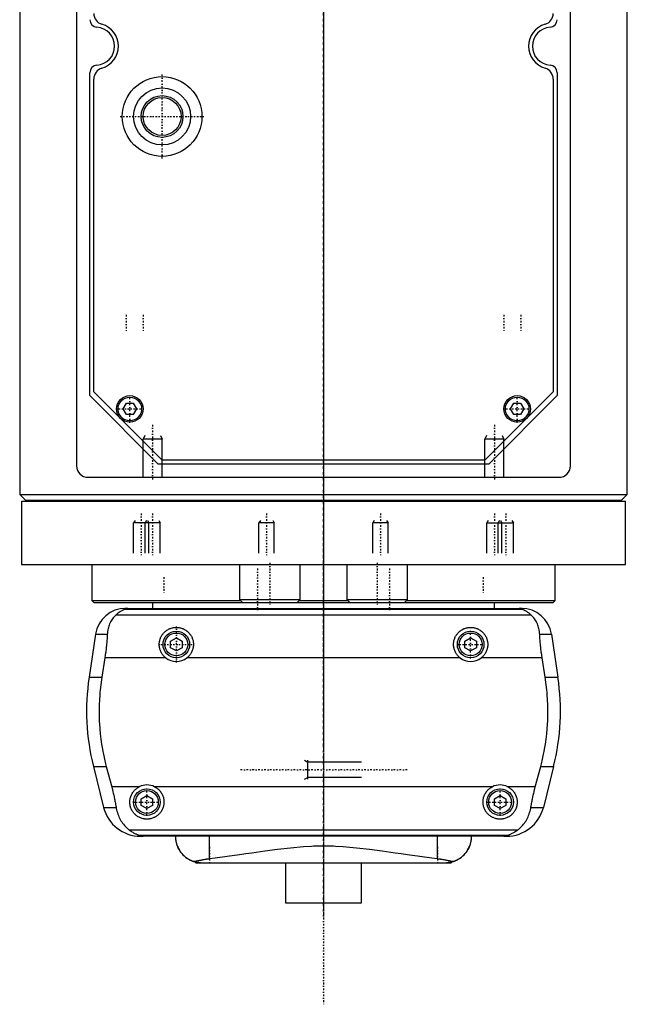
# Model space of a CAD drawing. Extents: x -90 to 90, y -104 to 484.
# Tile 1 of 2: x -80 to 80, y -104 to 155. Entities that reach past the tile are written whole.
import ezdxf

# ---------------------------------------------------------------- set-up
doc = ezdxf.new("R2010")
doc.units = 0
doc.linetypes.add('CENTER', pattern=[1.5, 0.45, -0.5, 0.05, -0.5])
for name, color, linetype in [('AM_0', 7, 'CONTINUOUS'), ('AM_10', 7, 'CONTINUOUS'), ('AM_7', 7, 'CENTER')]:
    doc.layers.add(name, color=color, linetype=linetype)

msp = doc.modelspace()

# ---------------------------------------------------------------- linework, layer by layer
at = {"layer": 'AM_0', "color": 7, "linetype": 'CONTINUOUS'}
for p, q in [((-80, 291.5), (-80, 30)), ((-65, 292.5), (-65, 37.5)), ((65, 37.5), (65, 292.5)), ((80, 30), (80, 291.5)), ((-61.5, 56), (-61.5, 141.02)), ((61.5, 141.02), (61.5, 56)), ((-60.5, 57), (-60.5, 139.35)), ((60.5, 139.35), (60.5, 57)), ((-43.5, 38), (-61.5, 56)), ((-42.5, 39), (-60.5, 57)), ((60.5, 57), (42.5, 39)), ((61.5, 56), (43.5, 38)), ((-52.73, 52.5), (-51.87, 54)), ((-51.87, 51), (-52.73, 52.5)), ((-51.87, 54), (-50.13, 54)), ((-50.13, 54), (-49.27, 52.5)), ((-49.27, 52.5), (-50.13, 51)), ((49.27, 52.5), (50.13, 54)), ((50.13, 51), (49.27, 52.5)), ((50.13, 54), (51.87, 54)), ((51.87, 54), (52.73, 52.5)), ((52.73, 52.5), (51.87, 51)), ((-50.13, 51), (-51.87, 51)), ((51.87, 51), (50.13, 51)), ((42.5, 39), (-42.5, 39)), ((43.5, 38), (-43.5, 38)), ((-62, 34.5), (62, 34.5)), ((-80, 30), (-78.5, 28.5)), ((-80, 30), (80, 30)), ((78.5, 28.5), (80, 30)), ((-79.5, 28.2), (-79.5, 11.5)), ((-79.5, 28.2), (79.5, 28.2)), ((-78.5, 28.5), (78.5, 28.5)), ((-75, 28.5), (-75, 28.2)), ((75, 28.2), (75, 28.5)), ((79.5, 11.5), (79.5, 28.2)), ((-79.5, 11.5), (79.5, 11.5)), ((-61, 11.5), (-61, 2.08)), ((-22.16, 11.5), (-22.16, 2.3)), ((-6.16, 2.3), (-6.16, 11.5)), ((6.16, 11.5), (6.16, 2.3)), ((22.16, 2.3), (22.16, 11.5)), ((61, 2.08), (61, 11.5)), ((-61, 2.08), (-60.5, 1.58)), ((-61, 2.08), (-21.94, 2.08)), ((-60.5, 1.58), (-21.44, 1.58)), ((-58, 1.58), (-58, 1.5)), ((-58, 1.5), (-45.03, 1.5)), ((-52.11, 0), (52.11, 0)), ((-45, 1.58), (-45, 0)), ((-22.16, 2.3), (-21.36, 1.5)), ((-22.16, 2.3), (-6.16, 2.3)), ((-21.36, 1.5), (-6.96, 1.5)), ((-6.96, 1.5), (-6.16, 2.3)), ((-6.88, 1.58), (6.88, 1.58)), ((-6.38, 2.08), (6.38, 2.08)), ((6.16, 2.3), (6.96, 1.5)), ((6.16, 2.3), (22.16, 2.3)), ((6.96, 1.5), (21.36, 1.5)), ((21.36, 1.5), (22.16, 2.3)), ((21.44, 1.58), (60.5, 1.58)), ((21.94, 2.08), (61, 2.08)), ((45, 0), (45, 1.58)), ((45.03, 1.5), (58, 1.5)), ((58, 1.5), (58, 1.58)), ((60.5, 1.58), (61, 2.08)), ((-54.6, -1.69), (54.6, -1.69)), ((-52.38, -0.25), (52.38, -0.25)), ((-60.02, -6.81), (-61.72, -18.16)), ((-60.02, -6.81), (-56.93, -6.81)), ((-40.25, -8.63), (-38.75, -7.77)), ((-38.75, -7.77), (-37.25, -8.63)), ((37.25, -8.63), (38.75, -7.77)), ((38.75, -7.77), (40.25, -8.63)), ((56.93, -6.81), (60.02, -6.81)), ((60.02, -6.81), (61.72, -18.16)), ((-40.25, -10.37), (-40.25, -8.63)), ((-38.75, -11.23), (-40.25, -10.37)), ((-37.25, -10.37), (-38.75, -11.23)), ((-37.25, -8.63), (-37.25, -10.37)), ((37.25, -10.37), (37.25, -8.63)), ((38.75, -11.23), (37.25, -10.37)), ((40.25, -10.37), (38.75, -11.23)), ((40.25, -8.63), (40.25, -10.37)), ((-57.58, -13.03), (-58.39, -18.16)), ((-41.54, -13.03), (-57.58, -13.03)), ((35.96, -13.03), (-35.96, -13.03)), ((57.58, -13.03), (41.54, -13.03)), ((58.39, -18.16), (57.58, -13.03)), ((-61.72, -18.16), (-58.39, -18.16)), ((58.39, -18.16), (61.72, -18.16)), ((-60.6, -41.62), (-57.89, -52.43)), ((-60.6, -41.62), (-57.2, -41.62)), ((-57.2, -41.62), (-55.78, -46.97)), ((55.78, -46.97), (57.2, -41.62)), ((57.2, -41.62), (60.6, -41.62)), ((60.6, -41.62), (57.89, -52.43)), ((-48.5, -46.97), (-55.78, -46.97)), ((44.5, -46.97), (-44.5, -46.97)), ((55.78, -46.97), (48.5, -46.97)), ((-48, -50.13), (-46.5, -49.27)), ((-48, -51.87), (-48, -50.13)), ((-46.5, -49.27), (-45, -50.13)), ((-45, -50.13), (-45, -51.87)), ((45, -50.13), (46.5, -49.27)), ((45, -51.87), (45, -50.13)), ((46.5, -49.27), (48, -50.13)), ((48, -50.13), (48, -51.87)), ((-57.89, -52.43), (-54.6, -52.43)), ((-46.5, -52.73), (-48, -51.87)), ((-45, -51.87), (-46.5, -52.73)), ((46.5, -52.73), (45, -51.87)), ((48, -51.87), (46.5, -52.73)), ((54.6, -52.43), (57.89, -52.43)), ((-51.17, -58.31), (51.17, -58.31)), ((-48.57, -59.75), (48.57, -59.75)), ((48.19, -60), (-48.19, -60)), ((-30.04, -65.9), (-30.04, -60)), ((30.04, -65.9), (30.04, -60)), ((-33.85, -66.75), (-33.6, -67)), ((-33.6, -67), (33.6, -67)), ((-10, -67), (-10, -77.5)), ((10, -77.5), (10, -67)), ((33.6, -67), (33.85, -66.75)), ((-10, -77.5), (10, -77.5))]:
    msp.add_line(p, q, dxfattribs=at)
for points in [[(-51.49, 0, 0), (-51.5, 0, 0), (-51.51, 0, 0), (-51.52, 0, 0), (-51.52, 0, 0), (-51.53, 0, 0), (-51.53, 0, 0), (-51.54, 0, 0), (-51.55, 0, 0), (-51.56, 0, 0), (-51.57, 0, 0), (-51.57, 0, 0), (-51.58, 0, 0), (-51.59, 0, 0), (-51.6, 0, 0), (-51.6, 0, 0), (-51.61, 0, 0), (-51.62, 0, 0), (-51.63, 0, 0), (-51.63, 0, 0), (-51.64, 0, 0), (-51.65, 0, 0), (-51.65, 0, 0), (-51.66, 0, 0), (-51.67, 0, 0), (-51.67, 0, 0), (-51.68, 0, 0), (-51.68, 0, 0), (-51.69, 0, 0), (-51.7, 0, 0), (-51.7, 0, 0), (-51.71, 0, 0), (-51.72, 0, 0), (-51.72, 0, 0), (-51.73, 0, 0), (-51.73, 0, 0), (-51.74, 0, 0), (-51.75, 0, 0), (-51.76, 0, 0), (-51.76, -0.01, 0), (-51.77, -0.01, 0), (-51.77, -0.01, 0), (-51.78, -0.01, 0), (-51.78, -0.01, 0), (-51.79, -0.01, 0), (-51.8, -0.01, 0), (-51.8, -0.01, 0), (-51.81, -0.01, 0), (-51.81, -0.01, 0), (-51.82, -0.01, 0), (-51.82, -0.01, 0), (-51.84, -0.01, 0), (-51.87, -0.01, 0), (-51.89, -0.01, 0), (-51.91, -0.01, 0), (-51.93, -0.01, 0), (-51.96, -0.02, 0), (-51.99, -0.02, 0), (-52.01, -0.02, 0), (-52.04, -0.02, 0), (-52.05, -0.03, 0), (-52.06, -0.03, 0), (-52.08, -0.03, 0), (-52.1, -0.03, 0), (-52.1, -0.03, 0), (-52.11, -0.03, 0), (-52.13, -0.04, 0), (-52.15, -0.04, 0), (-52.15, -0.04, 0), (-52.16, -0.04, 0), (-52.17, -0.04, 0), (-52.19, -0.04, 0), (-52.23, -0.05, 0), (-52.3, -0.07, 0), (-52.35, -0.08, 0), (-52.39, -0.1, 0), (-52.41, -0.11, 0), (-52.42, -0.12, 0), (-52.43, -0.13, 0), (-52.45, -0.14, 0), (-52.45, -0.16, 0), (-52.45, -0.17, 0), (-52.45, -0.19, 0), (-52.44, -0.2, 0), (-52.44, -0.21, 0), (-52.43, -0.22, 0), (-52.41, -0.23, 0), (-52.39, -0.25, 0), (-52.38, -0.25, 0)], [(52.38, -0.25, 0), (52.39, -0.25, 0), (52.41, -0.23, 0), (52.43, -0.22, 0), (52.44, -0.21, 0), (52.44, -0.2, 0), (52.45, -0.19, 0), (52.45, -0.17, 0), (52.45, -0.16, 0), (52.45, -0.14, 0), (52.43, -0.13, 0), (52.42, -0.12, 0), (52.41, -0.11, 0), (52.39, -0.1, 0), (52.35, -0.08, 0), (52.3, -0.07, 0), (52.23, -0.05, 0), (52.19, -0.04, 0), (52.17, -0.04, 0), (52.16, -0.04, 0), (52.15, -0.04, 0), (52.15, -0.04, 0), (52.13, -0.04, 0), (52.11, -0.03, 0), (52.1, -0.03, 0), (52.1, -0.03, 0), (52.08, -0.03, 0), (52.06, -0.03, 0), (52.05, -0.03, 0), (52.04, -0.02, 0), (52.01, -0.02, 0), (51.99, -0.02, 0), (51.96, -0.02, 0), (51.93, -0.01, 0), (51.91, -0.01, 0), (51.89, -0.01, 0), (51.87, -0.01, 0), (51.84, -0.01, 0), (51.82, -0.01, 0), (51.82, -0.01, 0), (51.81, -0.01, 0), (51.81, -0.01, 0), (51.8, -0.01, 0), (51.8, -0.01, 0), (51.79, -0.01, 0), (51.78, -0.01, 0), (51.78, -0.01, 0), (51.77, -0.01, 0), (51.77, -0.01, 0), (51.76, -0.01, 0), (51.76, 0, 0), (51.75, 0, 0), (51.74, 0, 0), (51.73, 0, 0), (51.73, 0, 0), (51.72, 0, 0), (51.72, 0, 0), (51.71, 0, 0), (51.7, 0, 0), (51.7, 0, 0), (51.69, 0, 0), (51.68, 0, 0), (51.68, 0, 0), (51.67, 0, 0), (51.67, 0, 0), (51.66, 0, 0), (51.65, 0, 0), (51.65, 0, 0), (51.64, 0, 0), (51.63, 0, 0), (51.63, 0, 0), (51.62, 0, 0), (51.61, 0, 0), (51.6, 0, 0), (51.6, 0, 0), (51.59, 0, 0), (51.58, 0, 0), (51.57, 0, 0), (51.57, 0, 0), (51.56, 0, 0), (51.55, 0, 0), (51.54, 0, 0), (51.53, 0, 0), (51.53, 0, 0), (51.52, 0, 0), (51.52, 0, 0), (51.51, 0, 0), (51.5, 0, 0), (51.49, 0, 0)], [(-54.6, -1.69, 0), (-54.72, -1.8, 0), (-54.94, -2.02, 0), (-55.16, -2.25, 0), (-55.26, -2.37, 0), (-55.36, -2.49, 0), (-55.55, -2.74, 0), (-55.73, -3, 0), (-55.9, -3.27, 0), (-56.06, -3.55, 0), (-56.2, -3.83, 0), (-56.27, -3.98, 0), (-56.33, -4.12, 0), (-56.45, -4.42, 0), (-56.55, -4.72, 0), (-56.65, -5.03, 0), (-56.73, -5.34, 0), (-56.8, -5.66, 0), (-56.82, -5.83, 0), (-56.85, -5.99, 0), (-56.89, -6.32, 0), (-56.92, -6.65, 0), (-56.93, -6.81, 0)], [(-52.38, -0.25, 0), (-52.38, -0.25, 0), (-52.38, -0.26, 0), (-52.38, -0.26, 0), (-52.38, -0.26, 0), (-52.38, -0.26, 0), (-52.38, -0.26, 0), (-52.38, -0.27, 0), (-52.38, -0.27, 0), (-52.38, -0.27, 0), (-52.39, -0.27, 0), (-52.39, -0.28, 0), (-52.39, -0.28, 0), (-52.4, -0.28, 0), (-52.41, -0.28, 0), (-52.41, -0.29, 0), (-52.42, -0.29, 0), (-52.43, -0.3, 0), (-52.43, -0.3, 0), (-52.44, -0.3, 0), (-52.45, -0.31, 0), (-52.46, -0.31, 0), (-52.46, -0.31, 0), (-52.47, -0.32, 0), (-52.48, -0.32, 0), (-52.49, -0.33, 0), (-52.5, -0.33, 0), (-52.5, -0.33, 0), (-52.51, -0.34, 0), (-52.53, -0.34, 0), (-52.54, -0.35, 0), (-52.55, -0.35, 0), (-52.57, -0.36, 0), (-52.57, -0.36, 0), (-52.58, -0.37, 0), (-52.6, -0.37, 0), (-52.61, -0.38, 0), (-52.66, -0.4, 0), (-52.76, -0.45, 0), (-52.88, -0.51, 0), (-53, -0.57, 0), (-53.06, -0.6, 0), (-53.13, -0.64, 0), (-53.27, -0.72, 0), (-53.43, -0.81, 0), (-53.59, -0.91, 0), (-53.76, -1.02, 0), (-53.94, -1.15, 0), (-54.03, -1.21, 0), (-54.12, -1.29, 0), (-54.31, -1.44, 0), (-54.5, -1.6, 0), (-54.6, -1.69, 0)], [(54.6, -1.69, 0), (54.51, -1.61, 0), (54.32, -1.45, 0), (54.14, -1.31, 0), (54.06, -1.24, 0), (53.97, -1.17, 0), (53.8, -1.05, 0), (53.63, -0.94, 0), (53.48, -0.84, 0), (53.33, -0.75, 0), (53.18, -0.67, 0), (53.12, -0.63, 0), (53.05, -0.59, 0), (52.93, -0.53, 0), (52.81, -0.48, 0), (52.7, -0.42, 0), (52.64, -0.4, 0), (52.63, -0.39, 0), (52.61, -0.38, 0), (52.6, -0.38, 0), (52.6, -0.37, 0), (52.58, -0.37, 0), (52.57, -0.36, 0), (52.55, -0.35, 0), (52.54, -0.35, 0), (52.52, -0.34, 0), (52.52, -0.34, 0), (52.51, -0.33, 0), (52.5, -0.33, 0), (52.48, -0.32, 0), (52.48, -0.32, 0), (52.47, -0.32, 0), (52.46, -0.31, 0), (52.45, -0.31, 0), (52.44, -0.3, 0), (52.44, -0.3, 0), (52.43, -0.3, 0), (52.42, -0.29, 0), (52.41, -0.29, 0), (52.4, -0.28, 0), (52.4, -0.28, 0), (52.39, -0.28, 0), (52.39, -0.28, 0), (52.39, -0.27, 0), (52.38, -0.27, 0), (52.38, -0.27, 0), (52.38, -0.26, 0), (52.38, -0.26, 0), (52.38, -0.26, 0), (52.38, -0.26, 0), (52.38, -0.26, 0), (52.38, -0.25, 0), (52.38, -0.25, 0)], [(56.93, -6.81, 0), (56.92, -6.65, 0), (56.89, -6.32, 0), (56.85, -5.99, 0), (56.82, -5.83, 0), (56.8, -5.66, 0), (56.73, -5.34, 0), (56.65, -5.03, 0), (56.55, -4.72, 0), (56.45, -4.42, 0), (56.33, -4.12, 0), (56.27, -3.97, 0), (56.2, -3.83, 0), (56.06, -3.55, 0), (55.9, -3.27, 0), (55.73, -3, 0), (55.55, -2.74, 0), (55.36, -2.49, 0), (55.26, -2.37, 0), (55.16, -2.25, 0), (54.94, -2.02, 0), (54.72, -1.8, 0), (54.6, -1.69, 0)], [(-41.54, -13.03, 0), (-41.62, -12.97, 0), (-41.77, -12.83, 0), (-41.92, -12.69, 0), (-41.99, -12.62, 0), (-42.06, -12.55, 0), (-42.2, -12.39, 0), (-42.33, -12.23, 0), (-42.45, -12.06, 0), (-42.57, -11.89, 0), (-42.67, -11.7, 0), (-42.72, -11.61, 0), (-42.77, -11.52, 0), (-42.86, -11.32, 0), (-42.95, -11.13, 0), (-43.02, -10.93, 0), (-43.08, -10.73, 0), (-43.13, -10.52, 0), (-43.15, -10.42, 0), (-43.18, -10.32, 0), (-43.21, -10.11, 0), (-43.23, -9.91, 0), (-43.24, -9.81, 0), (-43.25, -9.71, 0), (-43.25, -9.51, 0), (-43.25, -9.31, 0), (-43.24, -9.21, 0), (-43.23, -9.11, 0), (-43.21, -8.91, 0), (-43.18, -8.7, 0), (-43.14, -8.5, 0), (-43.09, -8.3, 0), (-43.03, -8.1, 0), (-42.99, -8.01, 0), (-42.96, -7.91, 0), (-42.88, -7.72, 0), (-42.8, -7.53, 0), (-42.7, -7.34, 0), (-42.6, -7.17, 0), (-42.49, -6.99, 0), (-42.43, -6.91, 0), (-42.37, -6.83, 0), (-42.25, -6.67, 0), (-42.12, -6.52, 0), (-41.98, -6.37, 0), (-41.84, -6.23, 0), (-41.7, -6.1, 0), (-41.62, -6.03, 0), (-41.54, -5.97, 0), (-41.38, -5.85, 0), (-41.21, -5.73, 0), (-41.03, -5.62, 0), (-40.85, -5.52, 0), (-40.67, -5.43, 0), (-40.57, -5.38, 0), (-40.47, -5.34, 0), (-40.28, -5.27, 0), (-40.08, -5.2, 0), (-39.87, -5.14, 0), (-39.67, -5.1, 0), (-39.46, -5.06, 0), (-39.36, -5.04, 0), (-39.26, -5.03, 0), (-39.05, -5.01, 0), (-38.85, -5, 0), (-38.75, -5, 0), (-38.65, -5, 0), (-38.45, -5.01, 0), (-38.24, -5.03, 0), (-38.14, -5.04, 0), (-38.04, -5.06, 0), (-37.83, -5.1, 0), (-37.63, -5.14, 0), (-37.42, -5.2, 0), (-37.22, -5.27, 0), (-37.03, -5.34, 0), (-36.93, -5.38, 0), (-36.83, -5.43, 0), (-36.65, -5.52, 0), (-36.47, -5.62, 0), (-36.29, -5.73, 0), (-36.12, -5.85, 0), (-35.96, -5.97, 0), (-35.88, -6.03, 0), (-35.8, -6.1, 0), (-35.66, -6.23, 0), (-35.52, -6.37, 0), (-35.38, -6.52, 0), (-35.25, -6.67, 0), (-35.13, -6.83, 0), (-35.07, -6.91, 0), (-35.01, -6.99, 0), (-34.9, -7.17, 0), (-34.8, -7.34, 0), (-34.7, -7.53, 0), (-34.62, -7.72, 0), (-34.54, -7.91, 0), (-34.51, -8.01, 0), (-34.47, -8.1, 0), (-34.41, -8.3, 0), (-34.36, -8.5, 0), (-34.32, -8.7, 0), (-34.29, -8.91, 0), (-34.27, -9.11, 0), (-34.26, -9.21, 0), (-34.25, -9.31, 0), (-34.25, -9.51, 0), (-34.25, -9.71, 0), (-34.26, -9.81, 0), (-34.27, -9.91, 0), (-34.29, -10.11, 0), (-34.32, -10.32, 0), (-34.35, -10.42, 0), (-34.37, -10.52, 0), (-34.42, -10.73, 0), (-34.48, -10.93, 0), (-34.55, -11.13, 0), (-34.64, -11.32, 0), (-34.73, -11.52, 0), (-34.78, -11.61, 0), (-34.83, -11.7, 0), (-34.93, -11.89, 0), (-35.05, -12.06, 0), (-35.17, -12.23, 0), (-35.3, -12.39, 0), (-35.44, -12.55, 0), (-35.51, -12.62, 0), (-35.58, -12.69, 0), (-35.73, -12.83, 0), (-35.88, -12.97, 0), (-35.96, -13.03, 0)], [(35.96, -13.03, 0), (35.88, -12.97, 0), (35.73, -12.83, 0), (35.58, -12.69, 0), (35.51, -12.62, 0), (35.44, -12.55, 0), (35.3, -12.39, 0), (35.17, -12.23, 0), (35.05, -12.06, 0), (34.93, -11.89, 0), (34.83, -11.7, 0), (34.78, -11.61, 0), (34.73, -11.52, 0), (34.64, -11.32, 0), (34.55, -11.13, 0), (34.48, -10.93, 0), (34.42, -10.73, 0), (34.37, -10.52, 0), (34.35, -10.42, 0), (34.32, -10.32, 0), (34.29, -10.11, 0), (34.27, -9.91, 0), (34.26, -9.81, 0), (34.25, -9.71, 0), (34.25, -9.51, 0), (34.25, -9.31, 0), (34.26, -9.21, 0), (34.27, -9.11, 0), (34.29, -8.91, 0), (34.32, -8.7, 0), (34.36, -8.5, 0), (34.41, -8.3, 0), (34.47, -8.1, 0), (34.51, -8.01, 0), (34.54, -7.91, 0), (34.62, -7.72, 0), (34.7, -7.53, 0), (34.8, -7.34, 0), (34.9, -7.17, 0), (35.01, -6.99, 0), (35.07, -6.91, 0), (35.13, -6.83, 0), (35.25, -6.67, 0), (35.38, -6.52, 0), (35.52, -6.37, 0), (35.66, -6.23, 0), (35.8, -6.1, 0), (35.88, -6.03, 0), (35.96, -5.97, 0), (36.12, -5.85, 0), (36.29, -5.73, 0), (36.47, -5.62, 0), (36.65, -5.52, 0), (36.83, -5.43, 0), (36.93, -5.38, 0), (37.03, -5.34, 0), (37.22, -5.27, 0), (37.42, -5.2, 0), (37.63, -5.14, 0), (37.83, -5.1, 0), (38.04, -5.06, 0), (38.14, -5.04, 0), (38.24, -5.03, 0), (38.45, -5.01, 0), (38.65, -5, 0), (38.75, -5, 0), (38.85, -5, 0), (39.05, -5.01, 0), (39.26, -5.03, 0), (39.36, -5.04, 0), (39.46, -5.06, 0), (39.67, -5.1, 0), (39.87, -5.14, 0), (40.08, -5.2, 0), (40.28, -5.27, 0), (40.47, -5.34, 0), (40.57, -5.38, 0), (40.67, -5.43, 0), (40.85, -5.52, 0), (41.03, -5.62, 0), (41.21, -5.73, 0), (41.38, -5.85, 0), (41.54, -5.97, 0), (41.62, -6.03, 0), (41.7, -6.1, 0), (41.84, -6.23, 0), (41.98, -6.37, 0), (42.12, -6.52, 0), (42.25, -6.67, 0), (42.37, -6.83, 0), (42.43, -6.91, 0), (42.49, -6.99, 0), (42.6, -7.17, 0), (42.7, -7.34, 0), (42.8, -7.53, 0), (42.88, -7.72, 0), (42.96, -7.91, 0), (42.99, -8.01, 0), (43.03, -8.1, 0), (43.09, -8.3, 0), (43.14, -8.5, 0), (43.18, -8.7, 0), (43.21, -8.91, 0), (43.23, -9.11, 0), (43.24, -9.21, 0), (43.25, -9.31, 0), (43.25, -9.51, 0), (43.25, -9.71, 0), (43.24, -9.81, 0), (43.23, -9.91, 0), (43.21, -10.11, 0), (43.18, -10.32, 0), (43.15, -10.42, 0), (43.13, -10.52, 0), (43.08, -10.73, 0), (43.02, -10.93, 0), (42.95, -11.13, 0), (42.86, -11.32, 0), (42.77, -11.52, 0), (42.72, -11.61, 0), (42.67, -11.7, 0), (42.57, -11.89, 0), (42.45, -12.06, 0), (42.33, -12.23, 0), (42.2, -12.39, 0), (42.06, -12.55, 0), (41.99, -12.62, 0), (41.92, -12.69, 0), (41.77, -12.83, 0), (41.62, -12.97, 0), (41.54, -13.03, 0)], [(-56.93, -6.81, 0), (-56.94, -6.99, 0), (-56.96, -7.33, 0), (-56.98, -7.68, 0), (-56.99, -7.85, 0), (-57, -8.03, 0), (-57.03, -8.37, 0), (-57.06, -8.72, 0), (-57.09, -9.07, 0), (-57.12, -9.42, 0), (-57.15, -9.77, 0), (-57.17, -9.94, 0), (-57.19, -10.12, 0), (-57.23, -10.46, 0), (-57.27, -10.81, 0), (-57.31, -11.15, 0), (-57.36, -11.5, 0), (-57.4, -11.84, 0), (-57.43, -12.01, 0), (-57.45, -12.18, 0), (-57.5, -12.52, 0), (-57.55, -12.86, 0), (-57.58, -13.03, 0)], [(57.58, -13.03, 0), (57.55, -12.86, 0), (57.5, -12.52, 0), (57.45, -12.18, 0), (57.43, -12.01, 0), (57.4, -11.84, 0), (57.36, -11.5, 0), (57.31, -11.15, 0), (57.27, -10.81, 0), (57.23, -10.46, 0), (57.19, -10.12, 0), (57.17, -9.94, 0), (57.15, -9.77, 0), (57.12, -9.42, 0), (57.09, -9.07, 0), (57.06, -8.72, 0), (57.03, -8.37, 0), (57, -8.03, 0), (56.99, -7.85, 0), (56.98, -7.68, 0), (56.96, -7.33, 0), (56.94, -6.99, 0), (56.93, -6.81, 0)], [(-58.39, -18.16, 0), (-58.5, -18.82, 0), (-58.67, -20.16, 0), (-58.82, -21.48, 0), (-58.88, -22.14, 0), (-58.94, -22.8, 0), (-59.02, -24.1, 0), (-59.07, -25.38, 0), (-59.09, -26.64, 0), (-59.09, -27.88, 0), (-59.06, -29.15, 0), (-59.03, -29.79, 0), (-58.99, -30.44, 0), (-58.9, -31.75, 0), (-58.78, -33.07, 0), (-58.62, -34.4, 0), (-58.43, -35.73, 0), (-58.21, -37.05, 0), (-58.09, -37.72, 0), (-57.96, -38.38, 0), (-57.68, -39.69, 0), (-57.37, -40.98, 0), (-57.2, -41.62, 0)], [(57.2, -41.62, 0), (57.37, -40.98, 0), (57.68, -39.69, 0), (57.96, -38.38, 0), (58.09, -37.72, 0), (58.21, -37.05, 0), (58.43, -35.73, 0), (58.62, -34.4, 0), (58.78, -33.07, 0), (58.9, -31.75, 0), (58.99, -30.44, 0), (59.03, -29.79, 0), (59.06, -29.15, 0), (59.09, -27.88, 0), (59.09, -26.64, 0), (59.07, -25.38, 0), (59.02, -24.1, 0), (58.94, -22.8, 0), (58.88, -22.14, 0), (58.82, -21.48, 0), (58.67, -20.16, 0), (58.5, -18.82, 0), (58.39, -18.16, 0)], [(-55.78, -46.97, 0), (-55.74, -47.12, 0), (-55.66, -47.42, 0), (-55.58, -47.73, 0), (-55.55, -47.88, 0), (-55.51, -48.03, 0), (-55.44, -48.33, 0), (-55.37, -48.63, 0), (-55.3, -48.92, 0), (-55.23, -49.22, 0), (-55.16, -49.52, 0), (-55.13, -49.68, 0), (-55.1, -49.83, 0), (-55.03, -50.13, 0), (-54.97, -50.44, 0), (-54.91, -50.74, 0), (-54.85, -51.05, 0), (-54.79, -51.35, 0), (-54.76, -51.51, 0), (-54.73, -51.66, 0), (-54.68, -51.97, 0), (-54.63, -52.27, 0), (-54.6, -52.43, 0)], [(-44.5, -46.97, 0), (-44.4, -47.02, 0), (-44.2, -47.13, 0), (-44, -47.26, 0), (-43.91, -47.32, 0), (-43.82, -47.39, 0), (-43.64, -47.53, 0), (-43.47, -47.67, 0), (-43.31, -47.82, 0), (-43.16, -47.98, 0), (-43.02, -48.15, 0), (-42.95, -48.24, 0), (-42.88, -48.33, 0), (-42.75, -48.52, 0), (-42.63, -48.71, 0), (-42.51, -48.91, 0), (-42.41, -49.12, 0), (-42.32, -49.33, 0), (-42.28, -49.44, 0), (-42.24, -49.55, 0), (-42.17, -49.76, 0), (-42.12, -49.99, 0), (-42.09, -50.1, 0), (-42.07, -50.21, 0), (-42.04, -50.43, 0), (-42.01, -50.65, 0), (-42.01, -50.76, 0), (-42, -50.87, 0), (-42, -51.08, 0), (-42.01, -51.3, 0), (-42.03, -51.51, 0), (-42.06, -51.73, 0), (-42.1, -51.95, 0), (-42.13, -52.06, 0), (-42.15, -52.17, 0), (-42.22, -52.38, 0), (-42.29, -52.59, 0), (-42.38, -52.8, 0), (-42.47, -53, 0), (-42.57, -53.2, 0), (-42.63, -53.29, 0), (-42.69, -53.39, 0), (-42.81, -53.57, 0), (-42.94, -53.75, 0), (-43.07, -53.92, 0), (-43.22, -54.08, 0), (-43.37, -54.23, 0), (-43.44, -54.3, 0), (-43.52, -54.37, 0), (-43.69, -54.51, 0), (-43.86, -54.65, 0), (-44.05, -54.77, 0), (-44.24, -54.89, 0), (-44.43, -55, 0), (-44.54, -55.05, 0), (-44.64, -55.1, 0), (-44.85, -55.19, 0), (-45.06, -55.26, 0), (-45.28, -55.33, 0), (-45.5, -55.39, 0), (-45.72, -55.43, 0), (-45.84, -55.45, 0), (-45.95, -55.47, 0), (-46.17, -55.49, 0), (-46.39, -55.5, 0), (-46.5, -55.5, 0), (-46.61, -55.5, 0), (-46.83, -55.49, 0), (-47.05, -55.47, 0), (-47.16, -55.45, 0), (-47.28, -55.43, 0), (-47.5, -55.39, 0), (-47.72, -55.33, 0), (-47.94, -55.26, 0), (-48.15, -55.19, 0), (-48.36, -55.1, 0), (-48.46, -55.05, 0), (-48.57, -55, 0), (-48.76, -54.89, 0), (-48.95, -54.77, 0), (-49.14, -54.65, 0), (-49.31, -54.51, 0), (-49.48, -54.37, 0), (-49.56, -54.3, 0), (-49.63, -54.23, 0), (-49.78, -54.08, 0), (-49.93, -53.92, 0), (-50.06, -53.75, 0), (-50.19, -53.57, 0), (-50.31, -53.39, 0), (-50.37, -53.29, 0), (-50.43, -53.2, 0), (-50.53, -53, 0), (-50.62, -52.8, 0), (-50.71, -52.59, 0), (-50.78, -52.38, 0), (-50.85, -52.17, 0), (-50.87, -52.06, 0), (-50.9, -51.95, 0), (-50.94, -51.73, 0), (-50.97, -51.51, 0), (-50.99, -51.3, 0), (-51, -51.08, 0), (-51, -50.87, 0), (-50.99, -50.76, 0), (-50.99, -50.65, 0), (-50.96, -50.43, 0), (-50.93, -50.21, 0), (-50.91, -50.1, 0), (-50.88, -49.99, 0), (-50.83, -49.76, 0), (-50.76, -49.55, 0), (-50.72, -49.44, 0), (-50.68, -49.33, 0), (-50.59, -49.12, 0), (-50.49, -48.91, 0), (-50.37, -48.71, 0), (-50.25, -48.52, 0), (-50.12, -48.33, 0), (-50.05, -48.24, 0), (-49.98, -48.15, 0), (-49.84, -47.98, 0), (-49.69, -47.82, 0), (-49.53, -47.67, 0), (-49.36, -47.53, 0), (-49.18, -47.39, 0), (-49.09, -47.32, 0), (-49, -47.26, 0), (-48.8, -47.13, 0), (-48.6, -47.02, 0), (-48.5, -46.97, 0)], [(48.5, -46.97, 0), (48.6, -47.02, 0), (48.8, -47.13, 0), (49, -47.26, 0), (49.09, -47.32, 0), (49.18, -47.39, 0), (49.36, -47.53, 0), (49.53, -47.67, 0), (49.69, -47.82, 0), (49.84, -47.98, 0), (49.98, -48.15, 0), (50.05, -48.24, 0), (50.12, -48.33, 0), (50.25, -48.52, 0), (50.37, -48.71, 0), (50.49, -48.91, 0), (50.59, -49.12, 0), (50.68, -49.33, 0), (50.72, -49.44, 0), (50.76, -49.55, 0), (50.83, -49.76, 0), (50.88, -49.99, 0), (50.91, -50.1, 0), (50.93, -50.21, 0), (50.96, -50.43, 0), (50.99, -50.65, 0), (50.99, -50.76, 0), (51, -50.87, 0), (51, -51.08, 0), (50.99, -51.3, 0), (50.97, -51.51, 0), (50.94, -51.73, 0), (50.9, -51.95, 0), (50.87, -52.06, 0), (50.85, -52.17, 0), (50.78, -52.38, 0), (50.71, -52.59, 0), (50.62, -52.8, 0), (50.53, -53, 0), (50.43, -53.2, 0), (50.37, -53.29, 0), (50.31, -53.39, 0), (50.19, -53.57, 0), (50.06, -53.75, 0), (49.93, -53.92, 0), (49.78, -54.08, 0), (49.63, -54.23, 0), (49.56, -54.3, 0), (49.48, -54.37, 0), (49.31, -54.51, 0), (49.14, -54.65, 0), (48.95, -54.77, 0), (48.76, -54.89, 0), (48.57, -55, 0), (48.46, -55.05, 0), (48.36, -55.1, 0), (48.15, -55.19, 0), (47.94, -55.26, 0), (47.72, -55.33, 0), (47.5, -55.39, 0), (47.28, -55.43, 0), (47.16, -55.45, 0), (47.05, -55.47, 0), (46.83, -55.49, 0), (46.61, -55.5, 0), (46.5, -55.5, 0), (46.39, -55.5, 0), (46.17, -55.49, 0), (45.95, -55.47, 0), (45.84, -55.45, 0), (45.72, -55.43, 0), (45.5, -55.39, 0), (45.28, -55.33, 0), (45.06, -55.26, 0), (44.85, -55.19, 0), (44.64, -55.1, 0), (44.54, -55.05, 0), (44.43, -55, 0), (44.24, -54.89, 0), (44.05, -54.77, 0), (43.86, -54.65, 0), (43.69, -54.51, 0), (43.52, -54.37, 0), (43.44, -54.3, 0), (43.37, -54.23, 0), (43.22, -54.08, 0), (43.07, -53.92, 0), (42.94, -53.75, 0), (42.81, -53.57, 0), (42.69, -53.39, 0), (42.63, -53.29, 0), (42.57, -53.2, 0), (42.47, -53, 0), (42.38, -52.8, 0), (42.29, -52.59, 0), (42.22, -52.38, 0), (42.15, -52.17, 0), (42.13, -52.06, 0), (42.1, -51.95, 0), (42.06, -51.73, 0), (42.03, -51.51, 0), (42.01, -51.3, 0), (42, -51.08, 0), (42, -50.87, 0), (42.01, -50.76, 0), (42.01, -50.65, 0), (42.04, -50.43, 0), (42.07, -50.21, 0), (42.09, -50.1, 0), (42.12, -49.99, 0), (42.17, -49.76, 0), (42.24, -49.55, 0), (42.28, -49.44, 0), (42.32, -49.33, 0), (42.41, -49.12, 0), (42.51, -48.91, 0), (42.63, -48.71, 0), (42.75, -48.52, 0), (42.88, -48.33, 0), (42.95, -48.24, 0), (43.02, -48.15, 0), (43.16, -47.98, 0), (43.31, -47.82, 0), (43.47, -47.67, 0), (43.64, -47.53, 0), (43.82, -47.39, 0), (43.91, -47.32, 0), (44, -47.26, 0), (44.2, -47.13, 0), (44.4, -47.02, 0), (44.5, -46.97, 0)], [(54.6, -52.43, 0), (54.63, -52.27, 0), (54.68, -51.97, 0), (54.73, -51.66, 0), (54.76, -51.51, 0), (54.79, -51.35, 0), (54.85, -51.05, 0), (54.91, -50.74, 0), (54.97, -50.44, 0), (55.03, -50.13, 0), (55.1, -49.83, 0), (55.13, -49.68, 0), (55.16, -49.52, 0), (55.23, -49.22, 0), (55.3, -48.92, 0), (55.37, -48.63, 0), (55.44, -48.33, 0), (55.51, -48.03, 0), (55.55, -47.88, 0), (55.58, -47.73, 0), (55.66, -47.42, 0), (55.74, -47.12, 0), (55.78, -46.97, 0)], [(-54.6, -52.43, 0), (-54.57, -52.62, 0), (-54.49, -53.02, 0), (-54.39, -53.4, 0), (-54.34, -53.6, 0), (-54.28, -53.78, 0), (-54.16, -54.16, 0), (-54.02, -54.53, 0), (-53.87, -54.89, 0), (-53.71, -55.24, 0), (-53.53, -55.58, 0), (-53.43, -55.75, 0), (-53.34, -55.91, 0), (-53.13, -56.24, 0), (-52.91, -56.55, 0), (-52.68, -56.85, 0), (-52.44, -57.14, 0), (-52.18, -57.42, 0), (-52.04, -57.56, 0), (-51.91, -57.69, 0), (-51.62, -57.95, 0), (-51.33, -58.19, 0), (-51.17, -58.31, 0)], [(51.17, -58.31, 0), (51.33, -58.19, 0), (51.62, -57.95, 0), (51.91, -57.69, 0), (52.04, -57.56, 0), (52.18, -57.42, 0), (52.44, -57.14, 0), (52.68, -56.85, 0), (52.91, -56.55, 0), (53.13, -56.24, 0), (53.34, -55.91, 0), (53.44, -55.75, 0), (53.53, -55.58, 0), (53.71, -55.24, 0), (53.87, -54.88, 0), (54.02, -54.53, 0), (54.16, -54.16, 0), (54.28, -53.78, 0), (54.34, -53.6, 0), (54.39, -53.4, 0), (54.49, -53.02, 0), (54.57, -52.62, 0), (54.6, -52.43, 0)], [(-51.17, -58.31, 0), (-51.06, -58.39, 0), (-50.84, -58.55, 0), (-50.63, -58.69, 0), (-50.53, -58.76, 0), (-50.43, -58.83, 0), (-50.23, -58.95, 0), (-50.04, -59.06, 0), (-49.85, -59.16, 0), (-49.68, -59.25, 0), (-49.52, -59.33, 0), (-49.44, -59.37, 0), (-49.36, -59.4, 0), (-49.22, -59.46, 0), (-49.09, -59.52, 0), (-48.96, -59.57, 0), (-48.89, -59.6, 0), (-48.88, -59.61, 0), (-48.86, -59.61, 0), (-48.85, -59.62, 0), (-48.84, -59.62, 0), (-48.82, -59.63, 0), (-48.8, -59.64, 0), (-48.78, -59.64, 0), (-48.77, -59.65, 0), (-48.75, -59.66, 0), (-48.74, -59.66, 0), (-48.73, -59.66, 0), (-48.72, -59.67, 0), (-48.7, -59.67, 0), (-48.7, -59.68, 0), (-48.69, -59.68, 0), (-48.68, -59.69, 0), (-48.66, -59.69, 0), (-48.66, -59.69, 0), (-48.65, -59.7, 0), (-48.64, -59.7, 0), (-48.63, -59.71, 0), (-48.62, -59.71, 0), (-48.61, -59.71, 0), (-48.6, -59.72, 0), (-48.59, -59.72, 0), (-48.59, -59.72, 0), (-48.58, -59.73, 0), (-48.58, -59.73, 0), (-48.57, -59.73, 0), (-48.57, -59.74, 0), (-48.57, -59.74, 0), (-48.57, -59.74, 0), (-48.57, -59.74, 0), (-48.57, -59.74, 0), (-48.57, -59.75, 0), (-48.57, -59.75, 0)], [(48.57, -59.75, 0), (48.57, -59.75, 0), (48.57, -59.74, 0), (48.57, -59.74, 0), (48.57, -59.74, 0), (48.57, -59.74, 0), (48.57, -59.74, 0), (48.57, -59.73, 0), (48.58, -59.73, 0), (48.58, -59.73, 0), (48.59, -59.72, 0), (48.59, -59.72, 0), (48.6, -59.72, 0), (48.61, -59.71, 0), (48.62, -59.71, 0), (48.63, -59.71, 0), (48.64, -59.7, 0), (48.65, -59.7, 0), (48.66, -59.69, 0), (48.66, -59.69, 0), (48.68, -59.68, 0), (48.69, -59.68, 0), (48.7, -59.68, 0), (48.71, -59.67, 0), (48.72, -59.67, 0), (48.74, -59.66, 0), (48.74, -59.66, 0), (48.75, -59.65, 0), (48.77, -59.65, 0), (48.79, -59.64, 0), (48.8, -59.63, 0), (48.82, -59.63, 0), (48.84, -59.62, 0), (48.85, -59.62, 0), (48.86, -59.61, 0), (48.88, -59.6, 0), (48.9, -59.6, 0), (48.97, -59.57, 0), (49.1, -59.52, 0), (49.23, -59.46, 0), (49.38, -59.39, 0), (49.46, -59.36, 0), (49.54, -59.32, 0), (49.71, -59.23, 0), (49.9, -59.14, 0), (50.09, -59.03, 0), (50.28, -58.92, 0), (50.48, -58.79, 0), (50.58, -58.73, 0), (50.68, -58.66, 0), (50.88, -58.53, 0), (51.07, -58.38, 0), (51.17, -58.31, 0)], [(-48.57, -59.75, 0), (-48.58, -59.75, 0), (-48.6, -59.77, 0), (-48.62, -59.78, 0), (-48.62, -59.79, 0), (-48.63, -59.8, 0), (-48.63, -59.81, 0), (-48.63, -59.83, 0), (-48.63, -59.84, 0), (-48.62, -59.86, 0), (-48.6, -59.87, 0), (-48.58, -59.88, 0), (-48.57, -59.89, 0), (-48.54, -59.9, 0), (-48.49, -59.92, 0), (-48.43, -59.93, 0), (-48.35, -59.95, 0), (-48.3, -59.96, 0), (-48.28, -59.96, 0), (-48.27, -59.96, 0), (-48.26, -59.96, 0), (-48.25, -59.96, 0), (-48.23, -59.97, 0), (-48.21, -59.97, 0), (-48.2, -59.97, 0), (-48.19, -59.97, 0), (-48.16, -59.97, 0), (-48.14, -59.98, 0), (-48.13, -59.98, 0), (-48.11, -59.98, 0), (-48.09, -59.98, 0), (-48.06, -59.98, 0), (-48.03, -59.98, 0), (-48, -59.99, 0), (-47.97, -59.99, 0), (-47.95, -59.99, 0), (-47.93, -59.99, 0), (-47.91, -59.99, 0), (-47.9, -59.99, 0), (-47.9, -59.99, 0), (-47.89, -59.99, 0), (-47.89, -59.99, 0), (-47.88, -59.99, 0), (-47.88, -59.99, 0), (-47.87, -59.99, 0), (-47.86, -59.99, 0), (-47.86, -59.99, 0), (-47.85, -59.99, 0), (-47.85, -59.99, 0), (-47.84, -59.99, 0), (-47.83, -59.99, 0), (-47.83, -59.99, 0), (-47.82, -60, 0), (-47.81, -60, 0), (-47.81, -60, 0), (-47.81, -60, 0), (-47.8, -60, 0), (-47.79, -60, 0), (-47.78, -60, 0), (-47.78, -60, 0), (-47.77, -60, 0), (-47.76, -60, 0), (-47.76, -60, 0), (-47.75, -60, 0), (-47.74, -60, 0), (-47.73, -60, 0), (-47.73, -60, 0), (-47.72, -60, 0), (-47.71, -60, 0), (-47.71, -60, 0), (-47.7, -60, 0), (-47.69, -60, 0), (-47.69, -60, 0), (-47.68, -60, 0), (-47.67, -60, 0), (-47.67, -60, 0), (-47.66, -60, 0), (-47.66, -60, 0), (-47.65, -60, 0), (-47.64, -60, 0), (-47.63, -60, 0), (-47.62, -60, 0), (-47.61, -60, 0), (-47.61, -60, 0), (-47.6, -60, 0), (-47.59, -60, 0), (-47.58, -60, 0), (-47.57, -60, 0), (-47.57, -60, 0), (-47.56, -60, 0), (-47.55, -60, 0), (-47.55, -60, 0), (-47.54, -60, 0), (-47.53, -60, 0), (-47.52, -60, 0)], [(-39, -60, 0), (-39, -60.21, 0), (-38.97, -60.64, 0), (-38.92, -61.08, 0), (-38.88, -61.3, 0), (-38.83, -61.52, 0), (-38.72, -61.96, 0), (-38.58, -62.4, 0), (-38.4, -62.83, 0), (-38.2, -63.25, 0), (-37.96, -63.67, 0), (-37.83, -63.87, 0), (-37.7, -64.07, 0), (-37.4, -64.46, 0), (-37.07, -64.83, 0), (-36.71, -65.18, 0), (-36.32, -65.51, 0), (-35.91, -65.81, 0), (-35.69, -65.95, 0), (-35.46, -66.08, 0), (-34.99, -66.33, 0), (-34.48, -66.55, 0), (-34.2, -66.65, 0)], [(-39, -60, 0), (-39, -60.18, 0), (-38.98, -60.56, 0), (-38.94, -60.93, 0), (-38.91, -61.12, 0), (-38.88, -61.31, 0), (-38.79, -61.69, 0), (-38.69, -62.07, 0), (-38.56, -62.45, 0), (-38.41, -62.82, 0), (-38.23, -63.19, 0), (-38.14, -63.37, 0), (-38.03, -63.55, 0), (-37.81, -63.9, 0), (-37.57, -64.24, 0), (-37.3, -64.57, 0), (-37.01, -64.89, 0), (-36.7, -65.19, 0), (-36.53, -65.33, 0), (-36.36, -65.47, 0), (-36.01, -65.74, 0), (-35.63, -65.98, 0), (-35.44, -66.1, 0)], [(34.2, -66.65, 0), (34.48, -66.55, 0), (34.99, -66.33, 0), (35.46, -66.08, 0), (35.69, -65.95, 0), (35.91, -65.81, 0), (36.32, -65.51, 0), (36.71, -65.18, 0), (37.07, -64.83, 0), (37.4, -64.46, 0), (37.7, -64.07, 0), (37.83, -63.87, 0), (37.96, -63.67, 0), (38.2, -63.25, 0), (38.4, -62.83, 0), (38.58, -62.4, 0), (38.72, -61.96, 0), (38.83, -61.52, 0), (38.88, -61.3, 0), (38.92, -61.08, 0), (38.97, -60.64, 0), (39, -60.21, 0), (39, -60, 0)], [(35.44, -66.1, 0), (35.63, -65.98, 0), (36.01, -65.74, 0), (36.36, -65.47, 0), (36.53, -65.33, 0), (36.7, -65.19, 0), (37.01, -64.89, 0), (37.3, -64.57, 0), (37.57, -64.24, 0), (37.81, -63.9, 0), (38.03, -63.55, 0), (38.14, -63.37, 0), (38.23, -63.19, 0), (38.41, -62.82, 0), (38.56, -62.45, 0), (38.69, -62.07, 0), (38.79, -61.69, 0), (38.88, -61.31, 0), (38.91, -61.12, 0), (38.94, -60.93, 0), (38.98, -60.56, 0), (39, -60.18, 0), (39, -60, 0)], [(47.52, -60, 0), (47.53, -60, 0), (47.54, -60, 0), (47.55, -60, 0), (47.55, -60, 0), (47.56, -60, 0), (47.57, -60, 0), (47.57, -60, 0), (47.58, -60, 0), (47.59, -60, 0), (47.6, -60, 0), (47.61, -60, 0), (47.61, -60, 0), (47.62, -60, 0), (47.63, -60, 0), (47.64, -60, 0), (47.65, -60, 0), (47.66, -60, 0), (47.66, -60, 0), (47.67, -60, 0), (47.67, -60, 0), (47.68, -60, 0), (47.69, -60, 0), (47.69, -60, 0), (47.7, -60, 0), (47.71, -60, 0), (47.71, -60, 0), (47.72, -60, 0), (47.73, -60, 0), (47.73, -60, 0), (47.74, -60, 0), (47.75, -60, 0), (47.76, -60, 0), (47.76, -60, 0), (47.77, -60, 0), (47.78, -60, 0), (47.78, -60, 0), (47.79, -60, 0), (47.8, -60, 0), (47.81, -60, 0), (47.81, -60, 0), (47.81, -60, 0), (47.82, -60, 0), (47.83, -59.99, 0), (47.83, -59.99, 0), (47.84, -59.99, 0), (47.85, -59.99, 0), (47.85, -59.99, 0), (47.86, -59.99, 0), (47.86, -59.99, 0), (47.87, -59.99, 0), (47.89, -59.99, 0), (47.93, -59.99, 0), (47.95, -59.99, 0), (47.97, -59.99, 0), (48, -59.99, 0), (48.03, -59.98, 0), (48.06, -59.98, 0), (48.09, -59.98, 0), (48.11, -59.98, 0), (48.13, -59.98, 0), (48.14, -59.98, 0), (48.16, -59.97, 0), (48.19, -59.97, 0), (48.2, -59.97, 0), (48.21, -59.97, 0), (48.23, -59.97, 0), (48.25, -59.96, 0), (48.26, -59.96, 0), (48.27, -59.96, 0), (48.28, -59.96, 0), (48.3, -59.96, 0), (48.35, -59.95, 0), (48.43, -59.93, 0), (48.49, -59.92, 0), (48.54, -59.9, 0), (48.57, -59.89, 0), (48.58, -59.88, 0), (48.6, -59.87, 0), (48.62, -59.86, 0), (48.63, -59.84, 0), (48.63, -59.83, 0), (48.63, -59.81, 0), (48.63, -59.8, 0), (48.62, -59.79, 0), (48.62, -59.78, 0), (48.6, -59.77, 0), (48.58, -59.75, 0), (48.57, -59.75, 0)], [(-30.04, -65.9, 0), (-28.5, -65.7, 0), (-25.34, -65.27, 0), (-22.12, -64.81, 0), (-20.48, -64.58, 0), (-18.83, -64.34, 0), (-15.49, -63.86, 0), (-12.11, -63.41, 0), (-8.69, -63.02, 0), (-5.23, -62.71, 0), (-3.2, -62.59, 0), (-2.63, -62.56, 0), (-2.05, -62.54, 0), (-1.76, -62.54, 0), (-1.47, -62.53, 0), (-0.89, -62.52, 0), (-0.31, -62.51, 0), (-0.02, -62.51, 0), (0.27, -62.51, 0), (0.86, -62.52, 0), (1.44, -62.53, 0), (1.73, -62.53, 0), (2.02, -62.54, 0), (2.6, -62.56, 0), (3.18, -62.59, 0), (5.21, -62.71, 0), (8.67, -63.01, 0), (12.1, -63.41, 0), (15.49, -63.86, 0), (18.83, -64.34, 0), (20.48, -64.58, 0), (22.12, -64.81, 0), (25.35, -65.27, 0), (28.5, -65.7, 0), (30.04, -65.9, 0)], [(-34.3, -66.61, 0), (-34.49, -66.54, 0), (-34.88, -66.38, 0), (-35.25, -66.2, 0), (-35.44, -66.1, 0)], [(-33.85, -66.75, 0), (-33.87, -66.74, 0), (-33.92, -66.73, 0), (-33.97, -66.72, 0), (-33.99, -66.71, 0), (-34.01, -66.71, 0), (-34.05, -66.69, 0), (-34.08, -66.68, 0), (-34.12, -66.67, 0), (-34.15, -66.66, 0), (-34.18, -66.65, 0), (-34.19, -66.65, 0), (-34.2, -66.65, 0), (-34.22, -66.64, 0), (-34.24, -66.63, 0), (-34.26, -66.63, 0), (-34.27, -66.62, 0), (-34.28, -66.62, 0), (-34.29, -66.62, 0), (-34.29, -66.61, 0), (-34.3, -66.61, 0), (-34.3, -66.61, 0), (-34.3, -66.61, 0)], [(-34.2, -66.65, 0), (-34.1, -66.63, 0), (-33.89, -66.59, 0), (-33.68, -66.54, 0), (-33.58, -66.52, 0), (-33.47, -66.5, 0), (-33.26, -66.46, 0), (-33.04, -66.41, 0), (-32.82, -66.37, 0), (-32.59, -66.32, 0), (-32.36, -66.28, 0), (-32.25, -66.26, 0), (-32.13, -66.24, 0), (-31.9, -66.19, 0), (-31.66, -66.15, 0), (-31.42, -66.11, 0), (-31.17, -66.07, 0), (-30.93, -66.03, 0), (-30.8, -66.01, 0), (-30.68, -65.99, 0), (-30.43, -65.96, 0), (-30.17, -65.92, 0), (-30.04, -65.9, 0)], [(-32.38, -66.99, 0), (-32.43, -66.99, 0), (-32.53, -66.98, 0), (-32.63, -66.97, 0), (-32.68, -66.97, 0), (-32.73, -66.96, 0), (-32.84, -66.95, 0), (-32.94, -66.94, 0), (-33.04, -66.92, 0), (-33.14, -66.91, 0), (-33.24, -66.89, 0), (-33.29, -66.88, 0), (-33.34, -66.87, 0), (-33.45, -66.85, 0), (-33.55, -66.83, 0), (-33.65, -66.8, 0), (-33.75, -66.78, 0), (-33.85, -66.75, 0), (-33.9, -66.74, 0), (-33.95, -66.72, 0), (-34.05, -66.69, 0), (-34.15, -66.66, 0), (-34.2, -66.65, 0)], [(-33.85, -66.75, 0), (-33.91, -66.74, 0), (-34.02, -66.7, 0), (-34.14, -66.67, 0), (-34.19, -66.65, 0)], [(-32.38, -66.99, 0), (-32.3, -66.99, 0), (-32.15, -66.99, 0), (-32, -66.99, 0), (-31.92, -66.98, 0), (-31.84, -66.98, 0), (-31.68, -66.98, 0), (-31.51, -66.98, 0), (-31.35, -66.98, 0), (-31.18, -66.98, 0), (-31.01, -66.98, 0), (-30.92, -66.98, 0), (-30.84, -66.99, 0), (-30.66, -66.99, 0), (-30.49, -66.99, 0), (-30.31, -66.99, 0), (-30.13, -66.99, 0), (-29.96, -67, 0), (-29.87, -67, 0), (-29.78, -67, 0), (-29.61, -67, 0), (-29.43, -67, 0), (-29.34, -67, 0)], [(29.34, -67, 0), (29.43, -67, 0), (29.61, -67, 0), (29.78, -67, 0), (29.87, -67, 0), (29.96, -67, 0), (30.13, -66.99, 0), (30.31, -66.99, 0), (30.49, -66.99, 0), (30.66, -66.99, 0), (30.83, -66.99, 0), (30.92, -66.98, 0), (31.01, -66.98, 0), (31.18, -66.98, 0), (31.35, -66.98, 0), (31.51, -66.98, 0), (31.68, -66.98, 0), (31.84, -66.98, 0), (31.92, -66.98, 0), (32, -66.99, 0), (32.15, -66.99, 0), (32.3, -66.99, 0), (32.38, -66.99, 0)], [(30.04, -65.9, 0), (30.17, -65.92, 0), (30.43, -65.96, 0), (30.68, -65.99, 0), (30.81, -66.01, 0), (30.94, -66.03, 0), (31.18, -66.07, 0), (31.43, -66.11, 0), (31.67, -66.15, 0), (31.91, -66.2, 0), (32.14, -66.24, 0), (32.26, -66.26, 0), (32.37, -66.28, 0), (32.6, -66.33, 0), (32.82, -66.37, 0), (33.05, -66.41, 0), (33.26, -66.46, 0), (33.48, -66.5, 0), (33.58, -66.52, 0), (33.69, -66.54, 0), (33.89, -66.59, 0), (34.1, -66.63, 0), (34.2, -66.65, 0)], [(34.2, -66.65, 0), (34.15, -66.66, 0), (34.05, -66.69, 0), (33.95, -66.72, 0), (33.9, -66.74, 0), (33.85, -66.75, 0), (33.75, -66.78, 0), (33.65, -66.8, 0), (33.55, -66.83, 0), (33.45, -66.85, 0), (33.34, -66.87, 0), (33.29, -66.88, 0), (33.24, -66.89, 0), (33.14, -66.91, 0), (33.04, -66.92, 0), (32.94, -66.94, 0), (32.84, -66.95, 0), (32.73, -66.96, 0), (32.68, -66.97, 0), (32.63, -66.97, 0), (32.53, -66.98, 0), (32.43, -66.99, 0), (32.38, -66.99, 0)], [(34.24, -66.63, 0), (34.17, -66.65, 0), (34.04, -66.7, 0), (33.91, -66.73, 0), (33.85, -66.75, 0)], [(35.44, -66.1, 0), (35.25, -66.2, 0), (34.88, -66.38, 0), (34.49, -66.54, 0), (34.3, -66.61, 0)]]:
    msp.add_polyline3d(points, dxfattribs=at)
for centre, radius in [((-42.5, 129.5), 10.5), ((-42.5, 129.5), 7.5), ((-42.5, 129.5), 5.5), ((-42.5, 129.5), 5), ((-51, 52.5), 3.5), ((-51, 52.5), 3.1), ((51, 52.5), 3.5), ((51, 52.5), 3.1), ((-38.75, -9.5), 3.5), ((-38.75, -9.5), 3), ((38.75, -9.5), 3.5), ((38.75, -9.5), 3), ((-46.5, -51), 3.5), ((-46.5, -51), 3), ((46.5, -51), 3.5), ((46.5, -51), 3)]:
    msp.add_circle(centre, radius, dxfattribs=at)
for centre, radius, start, end in [((-57.5, 156.65), 3, 180, 253.8724), ((57.5, 156.65), 3, 286.1276, 0), ((-59.5, 154.98), 2, 180, 265.904), ((-60, 148), 5, 274.096, 85.904), ((-60, 148), 6, 286.1276, 73.8724), ((60, 148), 6, 106.1276, 253.8724), ((60, 148), 5, 94.096, 265.904), ((59.5, 154.98), 2, 274.096, 0), ((-59.5, 141.02), 2, 94.096, 180), ((59.5, 141.02), 2, 0, 85.904), ((-57.5, 139.35), 3, 106.1276, 180), ((57.5, 139.35), 3, 0, 73.8724), ((-62, 37.5), 3, 180, 270), ((62, 37.5), 3, 270, 0), ((-52.11, -8), 8, 90, 171.467), ((52.11, -8), 8, 8.533, 90), ((-38.75, -9.5), 4.5, 231.7104, 308.2896), ((38.75, -9.5), 4.5, 231.7104, 308.2896), ((-2.39, -27.06), 60, 171.467, 194.0378), ((2.39, -27.06), 60, 345.9622, 8.533), ((-46.5, -51), 4.5, 63.6372, 116.3628), ((46.5, -51), 4.5, 63.6372, 116.3628), ((-48.19, -50), 10, 194.0378, 270), ((48.19, -50), 10, 270, 345.9622)]:
    msp.add_arc(centre, radius, start, end, dxfattribs=at)
at = {"layer": 'AM_10', "color": 7, "linetype": 'CONTINUOUS'}
for p, q in [((-47.07, 45.5), (-47.5, 44.5)), ((-42.5, 44.5), (-47.5, 44.5)), ((-47.5, 34.5), (-47.5, 44.5)), ((-42.93, 45.5), (-42.5, 44.5)), ((-42.5, 34.5), (-42.5, 44.5)), ((42.93, 45.5), (42.5, 44.5)), ((47.5, 44.5), (42.5, 44.5)), ((42.5, 34.5), (42.5, 44.5)), ((47.07, 45.5), (47.5, 44.5)), ((47.5, 34.5), (47.5, 44.5)), ((-49.62, 23.16), (-50, 22.5)), ((-50, 14.5), (-50, 22.5)), ((-43, 22.5), (-50, 22.5)), ((-46.62, 23.16), (-47, 22.5)), ((-47, 14.5), (-47, 22.5)), ((-46.38, 23.16), (-46, 22.5)), ((-46, 14.5), (-46, 22.5)), ((-43.38, 23.16), (-43, 22.5)), ((-43, 14.5), (-43, 22.5)), ((-16.62, 23.16), (-17, 22.5)), ((-13, 22.5), (-17, 22.5)), ((-17, 14.5), (-17, 22.5)), ((-13.38, 23.16), (-13, 22.5)), ((-13, 14.5), (-13, 22.5)), ((13.38, 23.16), (13, 22.5)), ((17, 22.5), (13, 22.5)), ((13, 14.5), (13, 22.5)), ((16.62, 23.16), (17, 22.5)), ((17, 14.5), (17, 22.5)), ((43.38, 23.16), (43, 22.5)), ((43, 14.5), (43, 22.5)), ((43, 22.5), (50, 22.5)), ((46.38, 23.16), (46, 22.5)), ((46, 14.5), (46, 22.5)), ((46.62, 23.16), (47, 22.5)), ((47, 14.5), (47, 22.5)), ((49.62, 23.16), (50, 22.5)), ((50, 14.5), (50, 22.5)), ((-5, -40), (-4.15, -40.49)), ((-4.15, -45), (-4.15, -40)), ((10, -40.49), (-4.15, -40.49)), ((-5, -45), (-4.15, -44.51)), ((10, -44.51), (-4.15, -44.51))]:
    msp.add_line(p, q, dxfattribs=at)
at = {"layer": 'AM_7', "color": 4, "linetype": 'CENTER'}
for p, q in [((0, 484.25), (0, -104.25)), ((0, 317.3), (0, -16.93)), ((0, 242.7), (0, -37.19)), ((-42.5, 118.47), (-42.5, 140.53)), ((-53.52, 129.5), (-31.48, 129.5)), ((-52, 77.25), (-52, 72.85)), ((-47.5, 77.25), (-47.5, 72.85)), ((47.5, 77.25), (47.5, 72.85)), ((52, 77.25), (52, 72.85)), ((-51, 48.83), (-51, 56.17)), ((51, 48.83), (51, 56.17)), ((-54.67, 52.5), (-47.33, 52.5)), ((47.33, 52.5), (54.67, 52.5)), ((-45, 48.35), (-45, 33.84)), ((45, 48.35), (45, 33.84)), ((-48, 25), (-48, 14)), ((-45, 25), (-45, 14)), ((-15, 25), (-15, 14)), ((15, 25), (15, 14)), ((45, 25), (45, 14)), ((48, 25), (48, 14)), ((0, 20.48), (0, -81.35)), ((-17.34, 10.5), (-17.34, -0.5)), ((-14.16, 12), (-14.16, 1)), ((14.16, 12), (14.16, 1)), ((17.34, 10.5), (17.34, -0.5)), ((-42, 8.2), (-42, 3.8)), ((42, 8.2), (42, 3.8)), ((-38.75, -14.22), (-38.75, -4.77)), ((38.75, -13.18), (38.75, -5.82)), ((-43.48, -9.5), (-34.02, -9.5)), ((35.08, -9.5), (42.42, -9.5)), ((22, -42.5), (-22, -42.5)), ((-46.5, -54.67), (-46.5, -47.33)), ((46.5, -54.67), (46.5, -47.33)), ((-50.17, -51), (-42.83, -51)), ((42.83, -51), (50.17, -51)), ((-30, -62.8), (-30, -67.2)), ((30, -62.8), (30, -67.2))]:
    msp.add_line(p, q, dxfattribs=at)

doc.saveas('drawing.dxf')
